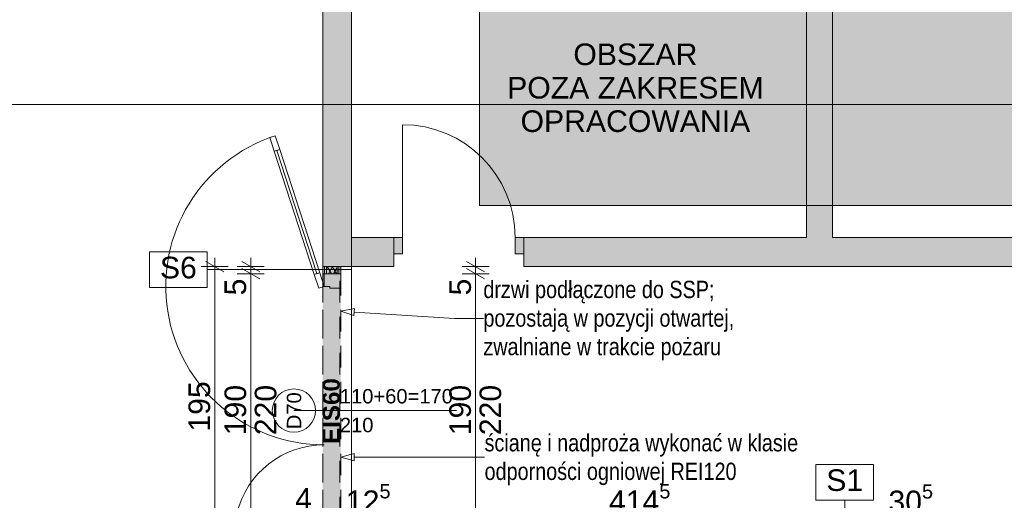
# Paper-space layout 'A-35 RZUT - PIĘTRO 5' of a CAD drawing. Header units: millimetres. Extents: x 0 to 800, y 0 to 500.
# Tile 12 of 18: x 311 to 448, y 276 to 343. Entities that reach past the tile are written whole.
import ezdxf
from ezdxf.xclip import XClip

# ---------------------------------------------------------------- set-up
doc = ezdxf.new("R2010")
doc.units = ezdxf.units.MM
doc.header["$MEASUREMENT"] = 0
doc.header["$XCLIPFRAME"] = 0
for name, pattern in [('DASHDOTX2', [1000, 500, -250, 0, -250]), ('Przer. długie kreski', [2.5, 1.5, -1]), ('PRZERYWANA_DU_A', [550, 350, -200])]:
    doc.linetypes.add(name, pattern=pattern)
for name, color, linetype, lineweight in [('0_Nr_pióra__2', 8, 'Continuous', 13), ('A_wymiary_Nr_pióra__1', 7, 'Continuous', 20), ('A_wymiary_Nr_pióra__2', 8, 'Continuous', 13), ('A_ściany proj_Nr_pióra__1', 7, 'Continuous', 20), ('A_ściany_Nr_pióra__1', 7, 'Continuous', 20), ('Drzwi Archicad_Nr_pióra__1', 7, 'Continuous', 20), ('Drzwi Archicad_Nr_pióra__3', 252, 'Continuous', 13), ('Znaczniki drzwi Archicada_Nr_pióra__3', 252, 'Continuous', 13)]:
    doc.layers.add(name, color=color, linetype=linetype, lineweight=lineweight)
for name, color, linetype, lineweight, true_color in [('A_opis ścian_Nr_pióra__19', 7, 'Continuous', 5, 0x191919), ('A_opis_Nr_pióra__10', 7, 'Continuous', 13, 0x4b4b4b), ('A_opis_Nr_pióra__255', 7, 'Continuous', 15, 0x242424), ('A_opis_Nr_pióra__7', 7, 'Continuous', 18, 0x171717), ('A_opis_Nr_pióra__8', 7, 'Continuous', 13, 0x4c4c4c), ('A_osie_Nr_pióra__16', 7, 'Continuous', 5, 0x0f0f0f), ('A_ppoż proj_Nr_pióra__8', 7, 'Continuous', 13, 0x4c4c4c), ('A_ściany proj_Nr_pióra__21', 7, 'Continuous', 5, 0xb0b0b0), ('A_ściany_Nr_pióra__10', 7, 'Continuous', 13, 0x4b4b4b)]:
    doc.layers.add(name, color=color, linetype=linetype, lineweight=lineweight, true_color=true_color)
for name, color, linetype in [('A_podrys', 7, 'Continuous'), ('A_ppoż proj', 7, 'Continuous'), ('A_ściany', 7, 'Continuous'), ('A_ściany proj', 7, 'Continuous'), ('Drzwi Archicad', 7, 'Continuous')]:
    doc.layers.add(name, color=color, linetype=linetype)
doc.styles.add('STYL_AUTOMATYCZNY_1', font='arial.ttf')
doc.styles.add('STYL_AUTOMATYCZNY_2', font='ARIALN.TTF')
doc.styles.add('STYL_AUTOMATYCZNY_3', font='arial.ttf')
doc.styles.add('STYL_AUTOMATYCZNY_4', font='arial.ttf')
doc.styles.add('STYL_AUTOMATYCZNY_5', font='arial.ttf')
pattern_1 = [(0, (-3193.413, -631.401), (0, 2), [0, -2])]

# ---------------------------------------------------------------- blocks, each defined once
blk = doc.blocks.new('Rysunek_1_1', base_point=(-3193.41, -631.4))
at = {"linetype": 'Continuous', "lineweight": 0, "true_color": 0x484848}
blk.add_hatch(color=251, dxfattribs=at).paths.add_polyline_path([(44.07, 126.75), (60.84, 126.75), (60.84, 454.37), (374.97, 454.37), (374.97, 316.75), (544.97, 316.75), (544.97, 478.17), (44.07, 478.17)])
at = {"layer": 'A_ppoż proj', "linetype": 'Continuous', "lineweight": 0, "true_color": 0x121212}
blk.add_hatch(color=250, dxfattribs=at).paths.add_polyline_path([(352.36, 269.25), (352.36, 254.65), (361.4, 254.65), (361.4, 265.25), (376.63, 265.25), (376.63, 266.25), (361, 266.25), (361, 255.05), (352.76, 255.05), (352.76, 268.25), (437.55, 268.25), (437.55, 266.9), (444.29, 266.9), (444.29, 259.9), (438.79, 259.9), (438.79, 188.62), (443.77, 188.62), (443.77, 181.62), (438.79, 181.62), (438.79, 177.25), (379.13, 177.25), (379.13, 176.25), (439.79, 176.25), (439.79, 181.22), (444.17, 181.22), (444.17, 189.02), (439.79, 189.02), (439.79, 259.5), (444.69, 259.5), (444.69, 267.3), (438.55, 267.3), (438.55, 269.25), (355.68, 269.25), (355.68, 308.25), (353.18, 308.25), (353.18, 269.25)])
at = {"layer": 'A_ściany', "linetype": 'Continuous', "lineweight": 0, "true_color": 0x000000}
for points in [[(357.17, 312.31), (357.17, 438.27), (353.18, 446.37), (353.18, 308.25)], [(420.38, 438.27), (420.38, 312.31), (423.98, 312.31), (423.98, 438.27)], [(357.17, 312.31), (353.18, 308.25), (363.04, 308.25), (363.04, 312.31)], [(381.1, 312.31), (381.1, 308.25), (467.13, 308.25), (467.13, 312.31)]]:
    blk.add_hatch(color=18, dxfattribs=at).paths.add_polyline_path(points)
at = {"layer": 'A_ściany proj', "linetype": 'Continuous', "lineweight": 13}
h = blk.add_hatch(dxfattribs=at)
h.set_pattern_fill('gypsum_0001', color=8, style=0, pattern_type=2)
h.set_pattern_definition(pattern_1)
h.paths.add_polyline_path([(353.18, 308.25), (353.18, 307.25), (353.43, 307.25), (353.43, 308.25)])
h = blk.add_hatch(dxfattribs=at)
h.set_pattern_fill('gypsum_0001', color=8, style=0, pattern_type=2)
h.set_pattern_definition(pattern_1)
h.paths.add_polyline_path([(353.43, 307.25), (353.68, 307.25), (353.68, 308.25), (353.43, 308.25)])
h = blk.add_hatch(dxfattribs=at)
h.set_pattern_fill('batt_insulation_0001', color=8, style=0, pattern_type=2)
h.set_pattern_definition([(60, (-3193.4131, -631.40095), (-0.51961524, 0.3), []), (120, (-3193.4131, -631.40095), (0.51961524, 0.3), [])])
h.paths.add_polyline_path([(353.68, 307.25), (355.18, 307.25), (355.18, 308.25), (353.68, 308.25)])
h = blk.add_hatch(dxfattribs=at)
h.set_pattern_fill('gypsum_0001', color=8, style=0, pattern_type=2)
h.set_pattern_definition(pattern_1)
h.paths.add_polyline_path([(355.18, 307.25), (355.43, 307.25), (355.43, 308.25), (355.18, 308.25)])
h = blk.add_hatch(dxfattribs=at)
h.set_pattern_fill('gypsum_0001', color=8, style=0, pattern_type=2)
h.set_pattern_definition(pattern_1)
h.paths.add_polyline_path([(355.43, 307.25), (355.68, 307.25), (355.68, 308.25), (355.43, 308.25)])
at = {"layer": 'Drzwi Archicad', "linetype": 'Continuous', "lineweight": 0, "true_color": 0xfdfdfd}
for points in [[(363.04, 312.31), (363.04, 310.01), (364.24, 310.01), (364.24, 312.31)], [(381.1, 310.01), (381.1, 312.31), (379.9, 312.31), (379.9, 310.01)]]:
    blk.add_hatch(color=7, dxfattribs=at).paths.add_polyline_path(points)
at = {"layer": '0_Nr_pióra__2', "color": 8, "linetype": 'PRZERYWANA_DU_A', "lineweight": 13, "ltscale": 2, "flags": 128}
blk.add_lwpolyline([(544.97, 316.75), (374.97, 316.75), (374.97, 454.37), (60.84, 454.37), (60.84, 126.75)], dxfattribs=at)
at = {"layer": 'A_opis ścian_Nr_pióra__19', "color": 250, "linetype": 'Continuous', "lineweight": 5, "ltscale": 2, "true_color": 0x191919}
for p, q in [((337.13, 310.3), (329.13, 310.3)), ((329.13, 310.3), (329.13, 305.35)), ((337.13, 305.35), (337.13, 310.3)), ((337.13, 307.82), (357.13, 307.82)), ((329.13, 305.35), (337.13, 305.35)), ((429.67, 280.76), (421.67, 280.76)), ((421.67, 280.76), (421.67, 275.81)), ((429.67, 275.81), (429.67, 280.76)), ((421.67, 275.81), (429.67, 275.81)), ((425.67, 275.81), (425.67, 255.81))]:
    blk.add_line(p, q, dxfattribs=at)
at = {"layer": 'A_opis_Nr_pióra__255', "color": 250, "linetype": 'Continuous', "lineweight": 15, "ltscale": 2, "true_color": 0x242424}
for p, q in [((355.68, 302.05), (357.58, 302.43)), ((357.58, 302.43), (357.51, 301.44)), ((355.68, 302.05), (357.51, 301.44)), ((357.54, 301.93), (371.47, 301.04)), ((371.47, 301.04), (375.49, 301.04)), ((355.68, 281.77), (357.55, 282.27)), ((355.68, 281.77), (357.55, 281.27)), ((357.55, 282.27), (357.55, 281.27)), ((357.55, 281.77), (375.49, 281.77)), ((375.49, 281.77), (375.65, 281.77))]:
    blk.add_line(p, q, dxfattribs=at)
at = {"layer": 'A_osie_Nr_pióra__16', "color": 250, "linetype": 'DASHDOTX2', "lineweight": 5, "ltscale": 2, "true_color": 0x0f0f0f}
for p, q in [((357.18, 425.66), (357.18, 126.75)), ((544.97, 330.75), (96.57, 330.75))]:
    blk.add_line(p, q, dxfattribs=at)
at = {"layer": 'A_wymiary_Nr_pióra__1', "color": 7, "linetype": 'Continuous', "lineweight": 20, "ltscale": 2}
for p, q in [((339.43, 307.53), (336.93, 308.97)), ((341.93, 308.97), (344.43, 307.53)), ((344.43, 306.53), (341.93, 307.97)), ((373.15, 308.97), (375.65, 307.53)), ((375.65, 306.53), (373.15, 307.97))]:
    blk.add_line(p, q, dxfattribs=at)
at = {"layer": 'A_wymiary_Nr_pióra__2', "color": 8, "linetype": 'Continuous', "lineweight": 13, "ltscale": 2}
for p, q in [((338.18, 308.25), (338.18, 309.47)), ((343.18, 308.25), (343.18, 309.47)), ((374.4, 308.25), (374.4, 309.47)), ((340.06, 308.25), (336.31, 308.25)), ((338.18, 269.25), (338.18, 308.25)), ((345.06, 308.25), (341.31, 308.25)), ((343.18, 307.25), (343.18, 308.25)), ((376.28, 308.25), (372.53, 308.25)), ((374.4, 307.25), (374.4, 308.25)), ((345.06, 307.25), (341.31, 307.25)), ((343.18, 269.25), (343.18, 307.25)), ((376.28, 307.25), (372.53, 307.25)), ((374.4, 269.25), (374.4, 307.25))]:
    blk.add_line(p, q, dxfattribs=at)
at = {"layer": 'A_ściany proj_Nr_pióra__1', "color": 7, "linetype": 'Continuous', "lineweight": 20, "ltscale": 2, "flags": 128}
for points in [[(353.18, 308.25), (353.18, 307.25)], [(355.68, 307.25), (355.68, 308.25)]]:
    blk.add_lwpolyline(points, dxfattribs=at)
at = {"layer": 'A_ściany proj_Nr_pióra__21', "color": 253, "linetype": 'Continuous', "lineweight": 5, "ltscale": 2, "true_color": 0xb0b0b0}
for p, q in [((353.43, 308.25), (353.43, 307.25)), ((353.68, 308.25), (353.68, 307.25)), ((355.18, 307.25), (355.18, 308.25)), ((355.43, 307.25), (355.43, 308.25)), ((353.38, 307.25), (353.18, 307.25)), ((353.43, 307.25), (353.38, 307.25)), ((353.68, 307.25), (353.43, 307.25)), ((355.18, 307.25), (353.68, 307.25)), ((355.43, 307.25), (355.18, 307.25)), ((355.68, 307.25), (355.43, 307.25))]:
    blk.add_line(p, q, dxfattribs=at)
at = {"layer": 'A_ściany proj_Nr_pióra__21', "color": 253, "linetype": 'Continuous', "lineweight": 5, "ltscale": 2, "true_color": 0xb0b0b0, "flags": 128}
for points in [[(353.18, 308.25), (353.43, 308.25)], [(353.43, 308.25), (353.68, 308.25)], [(353.68, 308.25), (355.18, 308.25)], [(355.18, 308.25), (355.43, 308.25)], [(355.43, 308.25), (355.68, 308.25)]]:
    blk.add_lwpolyline(points, dxfattribs=at)
at = {"layer": 'A_ściany_Nr_pióra__1', "color": 7, "linetype": 'Continuous', "lineweight": 20, "ltscale": 2}
for p, q in [((363.04, 312.31), (362.1, 312.31)), ((363.04, 312.31), (363.04, 310.01)), ((381.1, 312.31), (382.04, 312.31)), ((381.1, 312.31), (381.1, 310.01)), ((363.04, 310.01), (363.04, 308.25)), ((381.1, 310.01), (381.1, 308.25)), ((363.04, 308.25), (362.3, 308.25)), ((381.1, 308.25), (381.84, 308.25))]:
    blk.add_line(p, q, dxfattribs=at)
at = {"layer": 'A_ściany_Nr_pióra__1', "color": 7, "linetype": 'Continuous', "lineweight": 20, "ltscale": 2, "flags": 128}
for points in [[(353.18, 446.37), (353.18, 308.25)], [(357.17, 312.31), (357.17, 438.27)], [(420.38, 438.27), (420.38, 312.31)], [(423.98, 312.31), (423.98, 438.27)], [(363.04, 312.31), (357.17, 312.31)], [(420.38, 312.31), (381.1, 312.31)], [(467.13, 312.31), (423.98, 312.31)], [(353.18, 308.25), (363.04, 308.25)], [(381.1, 308.25), (467.13, 308.25)]]:
    blk.add_lwpolyline(points, dxfattribs=at)
at = {"layer": 'A_ściany_Nr_pióra__10', "color": 251, "linetype": 'Przer. długie kreski', "lineweight": 13, "ltscale": 2, "true_color": 0x4b4b4b}
for p, q in [((353.18, 268.25), (353.18, 307.81)), ((355.56, 268.25), (355.56, 307.81))]:
    blk.add_line(p, q, dxfattribs=at)
at = {"layer": 'Drzwi Archicad_Nr_pióra__1', "color": 7, "linetype": 'Continuous', "lineweight": 20, "ltscale": 2}
for p, q in [((364.24, 312.31), (364.24, 327.96)), ((363.04, 312.31), (362.1, 312.31)), ((363.04, 312.31), (362.1, 312.31)), ((363.04, 312.31), (364.24, 312.31)), ((363.04, 310.01), (363.04, 312.31)), ((363.04, 312.31), (363.04, 310.01)), ((363.04, 312.31), (363.04, 310.01)), ((364.24, 312.31), (364.24, 310.01)), ((379.9, 310.01), (379.9, 312.31)), ((379.9, 312.31), (381.1, 312.31)), ((381.1, 312.31), (381.1, 310.01)), ((381.1, 312.31), (381.1, 310.01)), ((381.1, 312.31), (381.1, 310.01)), ((381.1, 312.31), (382.04, 312.31)), ((381.1, 312.31), (382.04, 312.31)), ((364.24, 310.01), (363.04, 310.01)), ((363.04, 310.01), (363.04, 308.25)), ((363.04, 310.01), (363.04, 308.25)), ((381.1, 310.01), (379.9, 310.01)), ((381.1, 310.01), (381.1, 308.25)), ((381.1, 310.01), (381.1, 308.25)), ((363.04, 308.25), (362.3, 308.25)), ((363.04, 308.25), (362.3, 308.25)), ((381.1, 308.25), (381.84, 308.25)), ((381.1, 308.25), (381.84, 308.25))]:
    blk.add_line(p, q, dxfattribs=at)
blk.add_arc((364.24, 312.31), 15.65, 0, 90, dxfattribs=at)
at = {"layer": 'Drzwi Archicad_Nr_pióra__3', "color": 252, "linetype": 'Continuous', "lineweight": 13, "ltscale": 2}
for p, q in [((345.82, 326.16), (346.58, 326.41)), ((346.44, 324.26), (345.82, 326.16)), ((346.58, 326.41), (347.2, 324.51)), ((347.2, 324.51), (346.44, 324.26)), ((346.82, 324.38), (352.38, 307.27)), ((352, 307.14), (352.76, 307.39)), ((352.62, 305.24), (352, 307.14)), ((352.76, 307.39), (353.38, 305.49)), ((353.38, 307.25), (353.18, 307.25)), ((355.68, 307.25), (353.38, 307.25)), ((353.38, 307.25), (353.38, 305.49)), ((353.43, 307.25), (353.38, 307.25)), ((353.43, 307.25), (353.38, 307.25)), ((353.68, 307.25), (353.43, 307.25)), ((353.68, 307.25), (353.43, 307.25)), ((355.18, 307.25), (353.68, 307.25)), ((355.18, 307.25), (353.68, 307.25)), ((355.43, 307.25), (355.18, 307.25)), ((355.43, 307.25), (355.18, 307.25)), ((355.68, 307.25), (355.43, 307.25)), ((355.68, 307.25), (355.43, 307.25)), ((355.68, 305.25), (355.68, 307.25)), ((353.38, 305.49), (352.62, 305.24)), ((353.38, 305.49), (354.18, 305.49)), ((354.18, 305.49), (354.18, 305.25)), ((354.18, 305.25), (355.68, 305.25))]:
    blk.add_line(p, q, dxfattribs=at)
at = {"layer": 'Drzwi Archicad_Nr_pióra__3', "color": 252, "linetype": 'Przer. długie kreski', "lineweight": 13, "ltscale": 2}
for p, q in [((353.18, 269.25), (353.18, 307.25)), ((355.68, 269.25), (355.68, 307.25))]:
    blk.add_line(p, q, dxfattribs=at)
at = {"layer": 'Drzwi Archicad_Nr_pióra__3', "color": 252, "linetype": 'Continuous', "lineweight": 13, "ltscale": 2, "flags": 128}
for points in [[(346.82, 324.38), (352.38, 307.27), (352, 307.14), (346.44, 324.26)], [(347.2, 324.51), (352.76, 307.39), (352.38, 307.27), (346.82, 324.38)]]:
    blk.add_lwpolyline(points, close=True, dxfattribs=at)
at = {"layer": 'Drzwi Archicad_Nr_pióra__3', "color": 252, "linetype": 'Continuous', "lineweight": 13, "ltscale": 2}
for centre, radius, start, end in [((353.38, 305.49), 22, 108.0127, 270), ((353.38, 271.01), 12.48, 90, 242.5547)]:
    blk.add_arc(centre, radius, start, end, dxfattribs=at)
at = {"layer": 'Znaczniki drzwi Archicada_Nr_pióra__3', "color": 252, "linetype": 'Continuous', "lineweight": 13, "ltscale": 2}
blk.add_line((349.18, 288.25), (371.77, 288.25), dxfattribs=at)
at = {"layer": 'Znaczniki drzwi Archicada_Nr_pióra__3', "color": 252, "linetype": 'Continuous', "lineweight": 13, "ltscale": 2, "flags": 128}
blk.add_lwpolyline([(349.18, 291.25, 1), (349.18, 285.25, 1)], format="xyb", close=True, dxfattribs=at)
at = {"layer": 'A_opis ścian_Nr_pióra__19', "color": 250, "linetype": 'Continuous', "lineweight": 5, "true_color": 0x191919, "char_height": 3, "attachment_point": 2, "style": 'STYL_AUTOMATYCZNY_1'}
for s, insert in [('\\A1;{\\pqc;\\fArial|b0|i0|c238|p0;\\W1.000000;S6}', (333.13, 309.61)), ('\\A1;{\\pqc;\\fArial|b0|i0|c238|p0;\\W1.000000;S1}', (425.67, 280.08))]:
    blk.add_mtext(s, dxfattribs=dict(at, insert=insert))
at = {"layer": 'A_opis_Nr_pióra__10', "color": 251, "linetype": 'Continuous', "lineweight": 13, "true_color": 0x4b4b4b, "insert": (375.65, 281.43), "char_height": 2.4, "width": 45.5157, "attachment_point": 4, "line_spacing_factor": 0.992932, "style": 'STYL_AUTOMATYCZNY_2'}
blk.add_mtext('\\A1;{\\pql;\\fArial Narrow|b0|i0|c238|p0;\\W1.000000;ścianę i nadproża wykonać w klasie odporności ogniowej REI120}', dxfattribs=at)
at = {"layer": 'A_opis_Nr_pióra__7', "color": 250, "linetype": 'Continuous', "lineweight": 18, "true_color": 0x171717, "insert": (396.6, 333.07), "char_height": 3, "attachment_point": 5, "line_spacing_factor": 0.928578, "style": 'STYL_AUTOMATYCZNY_1'}
blk.add_mtext('\\A1;{\\pqc;\\fArial|b0|i0|c238|p0;\\W1.000000;OBSZAR\\P\\pqc;\\fArial|b0|i0|c238|p0;\\W1.000000;POZA ZAKRESEM \\P\\pqc;\\fArial|b0|i0|c238|p0;\\W1.000000;OPRACOWANIA}', dxfattribs=at)
at = {"layer": 'A_opis_Nr_pióra__8', "color": 251, "linetype": 'Continuous', "lineweight": 13, "true_color": 0x4c4c4c, "insert": (375.49, 300.74), "char_height": 2.4, "width": 36.2405, "attachment_point": 4, "line_spacing_factor": 0.99263, "style": 'STYL_AUTOMATYCZNY_2'}
blk.add_mtext('\\A1;{\\pql;\\fArial Narrow|b0|i0|c238|p0;\\W1.000000;drzwi podłączone do SSP; pozostają w pozycji otwartej, zwalniane w trakcie pożaru}', dxfattribs=at)
at = {"layer": 'A_ppoż proj_Nr_pióra__8', "color": 251, "linetype": 'Continuous', "lineweight": 13, "true_color": 0x4c4c4c, "insert": (354.38, 288.18), "char_height": 2.4, "attachment_point": 5, "rotation": 90, "style": 'STYL_AUTOMATYCZNY_3'}
blk.add_mtext('\\A1;{\\pqc;\\fArial|b1|i0|c238|p0;\\W1.000000;EIS60}', dxfattribs=at)
at = {"layer": 'A_wymiary_Nr_pióra__1', "color": 7, "linetype": 'Continuous', "lineweight": 20, "char_height": 3, "attachment_point": 7, "rotation": 90, "style": 'STYL_AUTOMATYCZNY_5'}
for s, insert, width in [('\\A1;{\\pql;\\fArial|b0|i0|c238|p0;\\W1.000000;5}', (342.58, 304.24), 2.2882), ('\\A1;{\\pql;\\fArial|b0|i0|c238|p0;\\W1.000000;5}', (373.8, 304.24), 2.2882), ('\\A1;{\\pql;\\fArial|b0|i0|c238|p0;\\W1.000000;195}', (337.58, 285.32), 6.8645), ('\\A1;{\\pql;\\fArial|b0|i0|c238|p0;\\W1.000000;190}', (342.58, 284.82), 6.8645), ('\\A1;{\\pql;\\fArial|b0|i0|c238|p0;\\W1.000000;220}', (346.78, 284.82), 6.8645), ('\\A1;{\\pql;\\fArial|b0|i0|c238|p0;\\W1.000000;190}', (373.8, 284.82), 6.8645), ('\\A1;{\\pql;\\fArial|b0|i0|c238|p0;\\W1.000000;220}', (378, 284.82), 6.8645)]:
    blk.add_mtext(s, dxfattribs=dict(at, insert=insert, width=width))
at = {"layer": 'A_wymiary_Nr_pióra__1', "color": 7, "linetype": 'Continuous', "lineweight": 20, "char_height": 3, "attachment_point": 7, "style": 'STYL_AUTOMATYCZNY_1'}
for s, insert in [('\\A1;{\\pql;\\fArial|b0|i0|c238|p0;\\W1.000000;12\\fArial|b0|i0|c238|p0;\\W1.000000;\\A1{\\H.66x;\\S5^  ;}}', (356.4, 273.27)), ('\\A1;{\\pql;\\fArial|b0|i0|c238|p0;\\W1.000000;414\\fArial|b0|i0|c238|p0;\\W1.000000;\\A1{\\H.66x;\\S5^  ;}}', (392.93, 273.27)), ('\\A1;{\\pql;\\fArial|b0|i0|c238|p0;\\W1.000000;30\\fArial|b0|i0|c238|p0;\\W1.000000;\\A1{\\H.66x;\\S5^  ;}}', (431.74, 273.25))]:
    blk.add_mtext(s, dxfattribs=dict(at, insert=insert))
at = {"layer": 'A_wymiary_Nr_pióra__1', "color": 7, "linetype": 'Continuous', "lineweight": 20, "insert": (349.35, 274.47), "char_height": 3, "width": 2.2882, "attachment_point": 7, "style": 'STYL_AUTOMATYCZNY_5'}
blk.add_mtext('\\A1;{\\pql;\\fArial|b0|i0|c238|p0;\\W1.000000;4}', dxfattribs=at)
at = {"layer": 'Znaczniki drzwi Archicada_Nr_pióra__3', "color": 252, "linetype": 'Continuous', "lineweight": 13, "char_height": 2, "attachment_point": 7, "style": 'STYL_AUTOMATYCZNY_4'}
for s, insert in [('\\A1;{\\pql;\\fArial CE|b0|i0|c238|p0;\\W1.000000;110+60=170}', (355.56, 289.21)), ('\\A1;{\\pql;\\fArial CE|b0|i0|c238|p0;\\W1.000000;210}', (355.56, 285.21))]:
    blk.add_mtext(s, dxfattribs=dict(at, insert=insert))
at = {"layer": 'Znaczniki drzwi Archicada_Nr_pióra__3', "color": 252, "linetype": 'Continuous', "lineweight": 13, "insert": (350.22, 285.66), "char_height": 2, "attachment_point": 7, "rotation": 90, "style": 'STYL_AUTOMATYCZNY_4'}
blk.add_mtext('\\A1;{\\pql;\\fArial CE|b0|i0|c238|p0;\\W1.000000;D70}', dxfattribs=at)

psp = doc.layouts.new('A-35 RZUT - PIĘTRO 5')

# ---------------------------------------------------------------- block references
at = {"layer": 'A_podrys', "color": 37, "linetype": 'Continuous', "lineweight": 5, "true_color": 0x656532}
ref = psp.add_blockref('Rysunek_1_1', (-3193.41, -631.4), dxfattribs=at)
XClip(ref).set_block_clipping_path([(44.069637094, 126.7487186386), (544.9695795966, 478.1668323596)])

doc.saveas('drawing.dxf')
